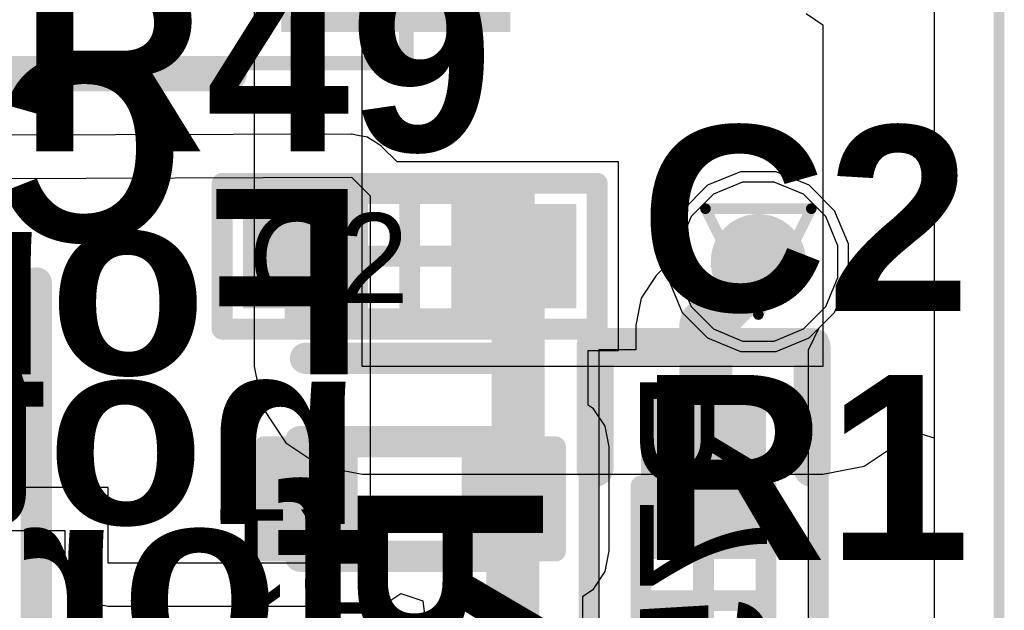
# Model space of a CAD drawing. Header units: inches. Extents: x -2.3 to 12.7, y -2.8 to 6.7.
# Tile 47 of 171: x 0.673 to 0.859, y 0.427 to 0.538. Entities that reach past the tile are written whole.
import ezdxf

# ---------------------------------------------------------------- set-up
doc = ezdxf.new("R2010")
doc.units = ezdxf.units.IN
doc.header["$MEASUREMENT"] = 0
for name, color, linetype in [('Bottom Layer', 5, 'Continuous'), ('Bottom Overlay', 54, 'Continuous'), ('Bottom Paste', 16, 'Continuous'), ('Bottom Solder', 6, 'Continuous'), ('Drill Drawing', 1, 'Continuous'), ('L2_GND1', 16, 'Continuous'), ('L3_PWR1', 130, 'Continuous'), ('M1 Board Outline', 6, 'Continuous'), ('M13 Component Bodies Top', 56, 'Continuous'), ('M14 Component Bodies Bottom', 56, 'Continuous'), ('M15 Courtyards Top', 56, 'Continuous'), ('M16 Courtyards Bottom', 56, 'Continuous'), ('M5 Assembly Top', 56, 'Continuous'), ('M6 Assembly Bottom', 56, 'Continuous'), ('Top Layer', 1, 'Continuous'), ('Top Overlay', 2, 'Continuous'), ('Top Paste', 8, 'Continuous'), ('Top Solder', 216, 'Continuous'), ('Via Holes', 16, 'Continuous')]:
    doc.layers.add(name, color=color, linetype=linetype)
doc.styles.add('Arial', font='txt', dxfattribs={"height": 0.2})
doc.styles.add('Arial_Bold', font='txt', dxfattribs={"height": 0.2})

# ---------------------------------------------------------------- blocks, each defined once
blk = doc.blocks.new('FP_RC0402JR_070RP_0402_MFG_15')
at = {"layer": 'Top Layer'}
h = blk.add_hatch(color=1, dxfattribs=at)
edge = h.paths.add_edge_path()
edge.add_arc((-0.02756, 0.00984), 0.00197, 90, 180)
edge.add_line((-0.02953, 0.00984), (-0.02953, -0.00984))
edge.add_arc((-0.02756, -0.00984), 0.00197, 180, 270)
edge.add_line((-0.02756, -0.01181), (-0.01181, -0.01181))
edge.add_arc((-0.01181, -0.00984), 0.00197, 270, 360)
edge.add_line((-0.00984, -0.00984), (-0.00984, 0.00984))
edge.add_arc((-0.01181, 0.00984), 0.00197, 0, 90)
edge.add_line((-0.01181, 0.01181), (-0.02756, 0.01181))
h = blk.add_hatch(color=1, dxfattribs=at)
edge = h.paths.add_edge_path()
edge.add_arc((0.01181, 0.00984), 0.00197, 90, 180)
edge.add_line((0.00984, 0.00984), (0.00984, -0.00984))
edge.add_arc((0.01181, -0.00984), 0.00197, 180, 270)
edge.add_line((0.01181, -0.01181), (0.02756, -0.01181))
edge.add_arc((0.02756, -0.00984), 0.00197, 270, 360)
edge.add_line((0.02953, -0.00984), (0.02953, 0.00984))
edge.add_arc((0.02756, 0.00984), 0.00197, 0, 90)
edge.add_line((0.02756, 0.01181), (0.01181, 0.01181))
at = {"layer": 'Top Paste'}
h = blk.add_hatch(color=8, dxfattribs=at)
edge = h.paths.add_edge_path()
edge.add_arc((-0.02756, 0.00984), 0.00197, 90, 180)
edge.add_line((-0.02953, 0.00984), (-0.02953, -0.00984))
edge.add_arc((-0.02756, -0.00984), 0.00197, 180, 270)
edge.add_line((-0.02756, -0.01181), (-0.01181, -0.01181))
edge.add_arc((-0.01181, -0.00984), 0.00197, 270, 360)
edge.add_line((-0.00984, -0.00984), (-0.00984, 0.00984))
edge.add_arc((-0.01181, 0.00984), 0.00197, 0, 90)
edge.add_line((-0.01181, 0.01181), (-0.02756, 0.01181))
h = blk.add_hatch(color=8, dxfattribs=at)
edge = h.paths.add_edge_path()
edge.add_arc((0.01181, 0.00984), 0.00197, 90, 180)
edge.add_line((0.00984, 0.00984), (0.00984, -0.00984))
edge.add_arc((0.01181, -0.00984), 0.00197, 180, 270)
edge.add_line((0.01181, -0.01181), (0.02756, -0.01181))
edge.add_arc((0.02756, -0.00984), 0.00197, 270, 360)
edge.add_line((0.02953, -0.00984), (0.02953, 0.00984))
edge.add_arc((0.02756, 0.00984), 0.00197, 0, 90)
edge.add_line((0.02756, 0.01181), (0.01181, 0.01181))
at = {"layer": 'Top Solder'}
h = blk.add_hatch(color=216, dxfattribs=at)
edge = h.paths.add_edge_path()
edge.add_arc((-0.02756, 0.00984), 0.00197, 90, 180)
edge.add_line((-0.02953, 0.00984), (-0.02953, -0.00984))
edge.add_arc((-0.02756, -0.00984), 0.00197, 180, 270)
edge.add_line((-0.02756, -0.01181), (-0.01181, -0.01181))
edge.add_arc((-0.01181, -0.00984), 0.00197, 270, 360)
edge.add_line((-0.00984, -0.00984), (-0.00984, 0.00984))
edge.add_arc((-0.01181, 0.00984), 0.00197, 0, 90)
edge.add_line((-0.01181, 0.01181), (-0.02756, 0.01181))
h = blk.add_hatch(color=216, dxfattribs=at)
edge = h.paths.add_edge_path()
edge.add_arc((0.01181, 0.00984), 0.00197, 90, 180)
edge.add_line((0.00984, 0.00984), (0.00984, -0.00984))
edge.add_arc((0.01181, -0.00984), 0.00197, 180, 270)
edge.add_line((0.01181, -0.01181), (0.02756, -0.01181))
edge.add_arc((0.02756, -0.00984), 0.00197, 270, 360)
edge.add_line((0.02953, -0.00984), (0.02953, 0.00984))
edge.add_arc((0.02756, 0.00984), 0.00197, 0, 90)
edge.add_line((0.02756, 0.01181), (0.01181, 0.01181))
at = {"layer": 'M5 Assembly Top'}
for points in [[(-0.02067, 0.01083, 0.00591, 0.00591, 0), (-0.02067, -0.01083, 0.00591, 0.00591, 0)], [(0.02067, 0.01083, 0.00591, 0.00591, 0), (-0.02067, 0.01083, 0.00591, 0.00591, 0)], [(0.02067, 0.01083, 0.00591, 0.00591, 0), (0.02067, -0.01083, 0.00591, 0.00591, 0)], [(0.02067, -0.01083, 0.00591, 0.00591, 0), (-0.02067, -0.01083, 0.00591, 0.00591, 0)]]:
    blk.add_lwpolyline(points, format="xyseb", dxfattribs=at)
for points in [[(-0.02215, 0.01083, 0.00295, 0.00295, 1), (-0.01919, 0.01083, 0.00295, 0.00295, 1)], [(-0.02215, 0.01083, 0.00295, 0.00295, 1), (-0.01919, 0.01083, 0.00295, 0.00295, 1)], [(0.01919, 0.01083, 0.00295, 0.00295, 1), (0.02215, 0.01083, 0.00295, 0.00295, 1)], [(0.01919, 0.01083, 0.00295, 0.00295, 1), (0.02215, 0.01083, 0.00295, 0.00295, 1)], [(-0.02215, -0.01083, 0.00295, 0.00295, 1), (-0.01919, -0.01083, 0.00295, 0.00295, 1)], [(-0.02215, -0.01083, 0.00295, 0.00295, 1), (-0.01919, -0.01083, 0.00295, 0.00295, 1)], [(0.01919, -0.01083, 0.00295, 0.00295, 1), (0.02215, -0.01083, 0.00295, 0.00295, 1)], [(0.01919, -0.01083, 0.00295, 0.00295, 1), (0.02215, -0.01083, 0.00295, 0.00295, 1)]]:
    blk.add_lwpolyline(points, format="xyseb", close=True, dxfattribs=at)
at = {"layer": 'Top Overlay'}
for points in [[(0.01969, 0.02657, 0.00591, 0.00591, 0), (-0.01969, 0.02657, 0.00591, 0.00591, 0)], [(0.01969, -0.02657, 0.00591, 0.00591, 0), (-0.01969, -0.02657, 0.00591, 0.00591, 0)]]:
    blk.add_lwpolyline(points, format="xyseb", dxfattribs=at)
for points in [[(-0.02116, 0.02657, 0.00295, 0.00295, 1), (-0.01821, 0.02657, 0.00295, 0.00295, 1)], [(0.01821, 0.02657, 0.00295, 0.00295, 1), (0.02116, 0.02657, 0.00295, 0.00295, 1)], [(-0.02116, -0.02657, 0.00295, 0.00295, 1), (-0.01821, -0.02657, 0.00295, 0.00295, 1)], [(0.01821, -0.02657, 0.00295, 0.00295, 1), (0.02116, -0.02657, 0.00295, 0.00295, 1)]]:
    blk.add_lwpolyline(points, format="xyseb", close=True, dxfattribs=at)
at = {"layer": 'M5 Assembly Top', "style": 'Arial'}
blk.add_text('R1', height=0.019685, dxfattribs=at).set_placement((0.00197, 0.00197))
blk = doc.blocks.new('0402_B_39')
at = {"layer": 'Bottom Layer'}
for points in [[(-0.00787, 0.01181), (-0.00787, -0.01181), (-0.03937, -0.01181), (-0.03937, 0.01181)], [(0.03937, 0.01181), (0.03937, -0.01181), (0.00787, -0.01181), (0.00787, 0.01181)]]:
    blk.add_hatch(color=5, dxfattribs=at).paths.add_polyline_path(points)
at = {"layer": 'Bottom Paste'}
for points in [[(-0.00787, 0.01181), (-0.00787, -0.01181), (-0.03937, -0.01181), (-0.03937, 0.01181)], [(0.03937, 0.01181), (0.03937, -0.01181), (0.00787, -0.01181), (0.00787, 0.01181)]]:
    blk.add_hatch(color=16, dxfattribs=at).paths.add_polyline_path(points)
at = {"layer": 'Bottom Solder'}
for points in [[(-0.00787, 0.01181), (-0.00787, -0.01181), (-0.03937, -0.01181), (-0.03937, 0.01181)], [(0.03937, 0.01181), (0.03937, -0.01181), (0.00787, -0.01181), (0.00787, 0.01181)]]:
    blk.add_hatch(color=6, dxfattribs=at).paths.add_polyline_path(points)
at = {"layer": 'Bottom Overlay'}
for points in [[(-0.048, -0.0205, 0.007, 0.007, 0), (-0.048, 0.0205, 0.007, 0.007, 0)], [(-0.025, 0.0205, 0.007, 0.007, 0), (-0.048, 0.0205, 0.007, 0.007, 0)], [(0.048, 0.0205, 0.007, 0.007, 0), (0.025, 0.0205, 0.007, 0.007, 0)], [(0.048, -0.0205, 0.007, 0.007, 0), (0.048, 0.0205, 0.007, 0.007, 0)], [(-0.025, -0.0205, 0.007, 0.007, 0), (-0.048, -0.0205, 0.007, 0.007, 0)], [(0.048, -0.0205, 0.007, 0.007, 0), (0.025, -0.0205, 0.007, 0.007, 0)]]:
    blk.add_lwpolyline(points, format="xyseb", dxfattribs=at)
for points in [[(-0.04975, 0.0205, 0.0035, 0.0035, 1), (-0.04625, 0.0205, 0.0035, 0.0035, 1)], [(-0.04975, 0.0205, 0.0035, 0.0035, 1), (-0.04625, 0.0205, 0.0035, 0.0035, 1)], [(-0.02675, 0.0205, 0.0035, 0.0035, 1), (-0.02325, 0.0205, 0.0035, 0.0035, 1)], [(0.02325, 0.0205, 0.0035, 0.0035, 1), (0.02675, 0.0205, 0.0035, 0.0035, 1)], [(0.04625, 0.0205, 0.0035, 0.0035, 1), (0.04975, 0.0205, 0.0035, 0.0035, 1)], [(0.04625, 0.0205, 0.0035, 0.0035, 1), (0.04975, 0.0205, 0.0035, 0.0035, 1)], [(-0.04975, -0.0205, 0.0035, 0.0035, 1), (-0.04625, -0.0205, 0.0035, 0.0035, 1)], [(-0.04975, -0.0205, 0.0035, 0.0035, 1), (-0.04625, -0.0205, 0.0035, 0.0035, 1)], [(-0.02675, -0.0205, 0.0035, 0.0035, 1), (-0.02325, -0.0205, 0.0035, 0.0035, 1)], [(0.02325, -0.0205, 0.0035, 0.0035, 1), (0.02675, -0.0205, 0.0035, 0.0035, 1)], [(0.04625, -0.0205, 0.0035, 0.0035, 1), (0.04975, -0.0205, 0.0035, 0.0035, 1)], [(0.04625, -0.0205, 0.0035, 0.0035, 1), (0.04975, -0.0205, 0.0035, 0.0035, 1)]]:
    blk.add_lwpolyline(points, format="xyseb", close=True, dxfattribs=at)
at = {"layer": 'M14 Component Bodies Bottom'}
for points in [[(0.02165, 0.01181, 0.00394, 0.00394, 0), (-0.02165, 0.01181, 0.00394, 0.00394, 0)], [(-0.02165, -0.01181, 0.00394, 0.00394, 0), (-0.02165, 0.01181, 0.00394, 0.00394, 0)], [(-0.01378, -0.01181, 0.00394, 0.00394, 0), (-0.01378, 0.01181, 0.00394, 0.00394, 0)], [(0.01378, -0.01181, 0.00394, 0.00394, 0), (0.01378, 0.01181, 0.00394, 0.00394, 0)], [(0.02165, -0.01181, 0.00394, 0.00394, 0), (0.02165, 0.01181, 0.00394, 0.00394, 0)], [(0.02165, -0.01181, 0.00394, 0.00394, 0), (-0.02165, -0.01181, 0.00394, 0.00394, 0)]]:
    blk.add_lwpolyline(points, format="xyseb", dxfattribs=at)
for points in [[(-0.02264, 0.01181, 0.00197, 0.00197, 1), (-0.02067, 0.01181, 0.00197, 0.00197, 1)], [(-0.02264, 0.01181, 0.00197, 0.00197, 1), (-0.02067, 0.01181, 0.00197, 0.00197, 1)], [(-0.01476, 0.01181, 0.00197, 0.00197, 1), (-0.0128, 0.01181, 0.00197, 0.00197, 1)], [(0.0128, 0.01181, 0.00197, 0.00197, 1), (0.01476, 0.01181, 0.00197, 0.00197, 1)], [(0.02067, 0.01181, 0.00197, 0.00197, 1), (0.02264, 0.01181, 0.00197, 0.00197, 1)], [(0.02067, 0.01181, 0.00197, 0.00197, 1), (0.02264, 0.01181, 0.00197, 0.00197, 1)], [(-0.02264, -0.01181, 0.00197, 0.00197, 1), (-0.02067, -0.01181, 0.00197, 0.00197, 1)], [(-0.02264, -0.01181, 0.00197, 0.00197, 1), (-0.02067, -0.01181, 0.00197, 0.00197, 1)], [(-0.01476, -0.01181, 0.00197, 0.00197, 1), (-0.0128, -0.01181, 0.00197, 0.00197, 1)], [(0.0128, -0.01181, 0.00197, 0.00197, 1), (0.01476, -0.01181, 0.00197, 0.00197, 1)], [(0.02067, -0.01181, 0.00197, 0.00197, 1), (0.02264, -0.01181, 0.00197, 0.00197, 1)], [(0.02067, -0.01181, 0.00197, 0.00197, 1), (0.02264, -0.01181, 0.00197, 0.00197, 1)]]:
    blk.add_lwpolyline(points, format="xyseb", close=True, dxfattribs=at)
at = {"layer": 'M16 Courtyards Bottom'}
for points in [[(0.04921, 0.02165, 0.00394, 0.00394, 0), (-0.04921, 0.02165, 0.00394, 0.00394, 0)], [(-0.04921, -0.02165, 0.00394, 0.00394, 0), (-0.04921, 0.02165, 0.00394, 0.00394, 0)], [(0.04921, -0.02165, 0.00394, 0.00394, 0), (0.04921, 0.02165, 0.00394, 0.00394, 0)], [(0, -0.01181, 0.00394, 0.00394, 0), (0, 0.01181, 0.00394, 0.00394, 0)], [(0.01181, 0, 0.00394, 0.00394, 0), (-0.01181, 0, 0.00394, 0.00394, 0)], [(0.04921, -0.02165, 0.00394, 0.00394, 0), (-0.04921, -0.02165, 0.00394, 0.00394, 0)]]:
    blk.add_lwpolyline(points, format="xyseb", dxfattribs=at)
for points in [[(-0.0502, 0.02165, 0.00197, 0.00197, 1), (-0.04823, 0.02165, 0.00197, 0.00197, 1)], [(-0.0502, 0.02165, 0.00197, 0.00197, 1), (-0.04823, 0.02165, 0.00197, 0.00197, 1)], [(0.04823, 0.02165, 0.00197, 0.00197, 1), (0.0502, 0.02165, 0.00197, 0.00197, 1)], [(0.04823, 0.02165, 0.00197, 0.00197, 1), (0.0502, 0.02165, 0.00197, 0.00197, 1)], [(-0.00098, 0.01181, 0.00197, 0.00197, 1), (0.00098, 0.01181, 0.00197, 0.00197, 1)], [(-0.0128, 0, 0.00197, 0.00197, 1), (-0.01083, 0, 0.00197, 0.00197, 1)], [(0.01083, 0, 0.00197, 0.00197, 1), (0.0128, 0, 0.00197, 0.00197, 1)], [(-0.00098, -0.01181, 0.00197, 0.00197, 1), (0.00098, -0.01181, 0.00197, 0.00197, 1)], [(-0.0502, -0.02165, 0.00197, 0.00197, 1), (-0.04823, -0.02165, 0.00197, 0.00197, 1)], [(-0.0502, -0.02165, 0.00197, 0.00197, 1), (-0.04823, -0.02165, 0.00197, 0.00197, 1)], [(0.04823, -0.02165, 0.00197, 0.00197, 1), (0.0502, -0.02165, 0.00197, 0.00197, 1)], [(0.04823, -0.02165, 0.00197, 0.00197, 1), (0.0502, -0.02165, 0.00197, 0.00197, 1)]]:
    blk.add_lwpolyline(points, format="xyseb", close=True, dxfattribs=at)
at = {"layer": 'M6 Assembly Bottom'}
for points in [[(-0.04921, -0.02165, 0.00394, 0.00394, 0), (-0.04921, 0.02165, 0.00394, 0.00394, 0)], [(0.04921, 0.02165, 0.00394, 0.00394, 0), (-0.04921, 0.02165, 0.00394, 0.00394, 0)], [(0.04921, -0.02165, 0.00394, 0.00394, 0), (0.04921, 0.02165, 0.00394, 0.00394, 0)], [(0.04921, -0.02165, 0.00394, 0.00394, 0), (-0.04921, -0.02165, 0.00394, 0.00394, 0)]]:
    blk.add_lwpolyline(points, format="xyseb", dxfattribs=at)
for points in [[(-0.0502, 0.02165, 0.00197, 0.00197, 1), (-0.04823, 0.02165, 0.00197, 0.00197, 1)], [(-0.0502, 0.02165, 0.00197, 0.00197, 1), (-0.04823, 0.02165, 0.00197, 0.00197, 1)], [(0.04823, 0.02165, 0.00197, 0.00197, 1), (0.0502, 0.02165, 0.00197, 0.00197, 1)], [(0.04823, 0.02165, 0.00197, 0.00197, 1), (0.0502, 0.02165, 0.00197, 0.00197, 1)], [(-0.0502, -0.02165, 0.00197, 0.00197, 1), (-0.04823, -0.02165, 0.00197, 0.00197, 1)], [(-0.0502, -0.02165, 0.00197, 0.00197, 1), (-0.04823, -0.02165, 0.00197, 0.00197, 1)], [(0.04823, -0.02165, 0.00197, 0.00197, 1), (0.0502, -0.02165, 0.00197, 0.00197, 1)], [(0.04823, -0.02165, 0.00197, 0.00197, 1), (0.0502, -0.02165, 0.00197, 0.00197, 1)]]:
    blk.add_lwpolyline(points, format="xyseb", close=True, dxfattribs=at)
at = {"layer": 'M6 Assembly Bottom', "style": 'Arial', "text_generation_flag": 2}
blk.add_text('R75', height=0.024, rotation=-180, dxfattribs=at).set_placement((-0.04399, 0.012))
blk = doc.blocks.new('0402L_75')
at = {"layer": 'Top Layer'}
for points in [[(-0.0315, -0.00984), (-0.0315, 0.00984), (-0.00787, 0.00984), (-0.00787, -0.00984)], [(0.00787, -0.00984), (0.00787, 0.00984), (0.0315, 0.00984), (0.0315, -0.00984)]]:
    blk.add_hatch(color=1, dxfattribs=at).paths.add_polyline_path(points)
at = {"layer": 'Top Paste'}
for points in [[(-0.0315, -0.00984), (-0.0315, 0.00984), (-0.00787, 0.00984), (-0.00787, -0.00984)], [(0.00787, -0.00984), (0.00787, 0.00984), (0.0315, 0.00984), (0.0315, -0.00984)]]:
    blk.add_hatch(color=8, dxfattribs=at).paths.add_polyline_path(points)
at = {"layer": 'Top Solder'}
for points in [[(-0.0315, -0.00984), (-0.0315, 0.00984), (-0.00787, 0.00984), (-0.00787, -0.00984)], [(0.00787, -0.00984), (0.00787, 0.00984), (0.0315, 0.00984), (0.0315, -0.00984)]]:
    blk.add_hatch(color=216, dxfattribs=at).paths.add_polyline_path(points)
at = {"layer": 'M13 Component Bodies Top'}
for points in [[(-0.02165, -0.01181, 0.00394, 0.00394, 0), (-0.02165, 0.01181, 0.00394, 0.00394, 0)], [(-0.02165, 0.01181, 0.00394, 0.00394, 0), (0.02165, 0.01181, 0.00394, 0.00394, 0)], [(-0.01378, -0.01181, 0.00394, 0.00394, 0), (-0.01378, 0.01181, 0.00394, 0.00394, 0)], [(0.01378, -0.01181, 0.00394, 0.00394, 0), (0.01378, 0.01181, 0.00394, 0.00394, 0)], [(0.02165, -0.01181, 0.00394, 0.00394, 0), (0.02165, 0.01181, 0.00394, 0.00394, 0)], [(-0.02165, -0.01181, 0.00394, 0.00394, 0), (0.02165, -0.01181, 0.00394, 0.00394, 0)]]:
    blk.add_lwpolyline(points, format="xyseb", dxfattribs=at)
for points in [[(-0.02264, 0.01181, 0.00197, 0.00197, 1), (-0.02067, 0.01181, 0.00197, 0.00197, 1)], [(-0.02264, 0.01181, 0.00197, 0.00197, 1), (-0.02067, 0.01181, 0.00197, 0.00197, 1)], [(-0.01476, 0.01181, 0.00197, 0.00197, 1), (-0.0128, 0.01181, 0.00197, 0.00197, 1)], [(0.0128, 0.01181, 0.00197, 0.00197, 1), (0.01476, 0.01181, 0.00197, 0.00197, 1)], [(0.02067, 0.01181, 0.00197, 0.00197, 1), (0.02264, 0.01181, 0.00197, 0.00197, 1)], [(0.02067, 0.01181, 0.00197, 0.00197, 1), (0.02264, 0.01181, 0.00197, 0.00197, 1)], [(-0.02264, -0.01181, 0.00197, 0.00197, 1), (-0.02067, -0.01181, 0.00197, 0.00197, 1)], [(-0.02264, -0.01181, 0.00197, 0.00197, 1), (-0.02067, -0.01181, 0.00197, 0.00197, 1)], [(-0.01476, -0.01181, 0.00197, 0.00197, 1), (-0.0128, -0.01181, 0.00197, 0.00197, 1)], [(0.0128, -0.01181, 0.00197, 0.00197, 1), (0.01476, -0.01181, 0.00197, 0.00197, 1)], [(0.02067, -0.01181, 0.00197, 0.00197, 1), (0.02264, -0.01181, 0.00197, 0.00197, 1)], [(0.02067, -0.01181, 0.00197, 0.00197, 1), (0.02264, -0.01181, 0.00197, 0.00197, 1)]]:
    blk.add_lwpolyline(points, format="xyseb", close=True, dxfattribs=at)
at = {"layer": 'M15 Courtyards Top'}
for points in [[(-0.03543, -0.01378, 0.00394, 0.00394, 0), (-0.03543, 0.01378, 0.00394, 0.00394, 0)], [(-0.03543, 0.01378, 0.00394, 0.00394, 0), (0.03543, 0.01378, 0.00394, 0.00394, 0)], [(0.03543, -0.01378, 0.00394, 0.00394, 0), (0.03543, 0.01378, 0.00394, 0.00394, 0)], [(0, -0.01181, 0.00394, 0.00394, 0), (0, 0.01181, 0.00394, 0.00394, 0)], [(-0.01181, 0, 0.00394, 0.00394, 0), (0.01181, 0, 0.00394, 0.00394, 0)], [(-0.03543, -0.01378, 0.00394, 0.00394, 0), (0.03543, -0.01378, 0.00394, 0.00394, 0)]]:
    blk.add_lwpolyline(points, format="xyseb", dxfattribs=at)
for points in [[(-0.03642, 0.01378, 0.00197, 0.00197, 1), (-0.03445, 0.01378, 0.00197, 0.00197, 1)], [(-0.03642, 0.01378, 0.00197, 0.00197, 1), (-0.03445, 0.01378, 0.00197, 0.00197, 1)], [(0.03445, 0.01378, 0.00197, 0.00197, 1), (0.03642, 0.01378, 0.00197, 0.00197, 1)], [(0.03445, 0.01378, 0.00197, 0.00197, 1), (0.03642, 0.01378, 0.00197, 0.00197, 1)], [(-0.00098, 0.01181, 0.00197, 0.00197, 1), (0.00098, 0.01181, 0.00197, 0.00197, 1)], [(-0.0128, 0, 0.00197, 0.00197, 1), (-0.01083, 0, 0.00197, 0.00197, 1)], [(0.01083, 0, 0.00197, 0.00197, 1), (0.0128, 0, 0.00197, 0.00197, 1)], [(-0.00098, -0.01181, 0.00197, 0.00197, 1), (0.00098, -0.01181, 0.00197, 0.00197, 1)], [(-0.03642, -0.01378, 0.00197, 0.00197, 1), (-0.03445, -0.01378, 0.00197, 0.00197, 1)], [(-0.03642, -0.01378, 0.00197, 0.00197, 1), (-0.03445, -0.01378, 0.00197, 0.00197, 1)], [(0.03445, -0.01378, 0.00197, 0.00197, 1), (0.03642, -0.01378, 0.00197, 0.00197, 1)], [(0.03445, -0.01378, 0.00197, 0.00197, 1), (0.03642, -0.01378, 0.00197, 0.00197, 1)]]:
    blk.add_lwpolyline(points, format="xyseb", close=True, dxfattribs=at)
at = {"layer": 'M5 Assembly Top'}
for points in [[(-0.03543, 0.01378, 0.00394, 0.00394, 0), (0.03543, 0.01378, 0.00394, 0.00394, 0)], [(-0.03543, -0.01378, 0.00394, 0.00394, 0), (-0.03543, 0.01378, 0.00394, 0.00394, 0)], [(0.03543, -0.01378, 0.00394, 0.00394, 0), (0.03543, 0.01378, 0.00394, 0.00394, 0)], [(-0.03543, -0.01378, 0.00394, 0.00394, 0), (0.03543, -0.01378, 0.00394, 0.00394, 0)]]:
    blk.add_lwpolyline(points, format="xyseb", dxfattribs=at)
for points in [[(-0.03642, 0.01378, 0.00197, 0.00197, 1), (-0.03445, 0.01378, 0.00197, 0.00197, 1)], [(-0.03642, 0.01378, 0.00197, 0.00197, 1), (-0.03445, 0.01378, 0.00197, 0.00197, 1)], [(0.03445, 0.01378, 0.00197, 0.00197, 1), (0.03642, 0.01378, 0.00197, 0.00197, 1)], [(0.03445, 0.01378, 0.00197, 0.00197, 1), (0.03642, 0.01378, 0.00197, 0.00197, 1)], [(-0.03642, -0.01378, 0.00197, 0.00197, 1), (-0.03445, -0.01378, 0.00197, 0.00197, 1)], [(-0.03642, -0.01378, 0.00197, 0.00197, 1), (-0.03445, -0.01378, 0.00197, 0.00197, 1)], [(0.03445, -0.01378, 0.00197, 0.00197, 1), (0.03642, -0.01378, 0.00197, 0.00197, 1)], [(0.03445, -0.01378, 0.00197, 0.00197, 1), (0.03642, -0.01378, 0.00197, 0.00197, 1)]]:
    blk.add_lwpolyline(points, format="xyseb", close=True, dxfattribs=at)
at = {"layer": 'M5 Assembly Top', "style": 'Arial'}
blk.add_text('C2', height=0.017, dxfattribs=at).set_placement((-0.03051, -0.00886))
blk = doc.blocks.new('FP_DFE201210U_R47M_P2_0805__2012__MFG_94')
at = {"layer": 'Top Layer'}
h = blk.add_hatch(color=1, dxfattribs=at)
edge = h.paths.add_edge_path()
edge.add_arc((-0.0452, 0.02551), 0.00205, 90, 180)
edge.add_line((-0.04724, 0.02551), (-0.04724, -0.02551))
edge.add_arc((-0.0452, -0.02551), 0.00205, 180, 270)
edge.add_line((-0.0452, -0.02756), (-0.0178, -0.02756))
edge.add_arc((-0.0178, -0.02551), 0.00205, 270, 360)
edge.add_line((-0.01575, -0.02551), (-0.01575, 0.02551))
edge.add_arc((-0.0178, 0.02551), 0.00205, 0, 90)
edge.add_line((-0.0178, 0.02756), (-0.0452, 0.02756))
h = blk.add_hatch(color=1, dxfattribs=at)
edge = h.paths.add_edge_path()
edge.add_arc((0.0178, 0.02551), 0.00205, 90, 180)
edge.add_line((0.01575, 0.02551), (0.01575, -0.02551))
edge.add_arc((0.0178, -0.02551), 0.00205, 180, 270)
edge.add_line((0.0178, -0.02756), (0.0452, -0.02756))
edge.add_arc((0.0452, -0.02551), 0.00205, 270, 360)
edge.add_line((0.04724, -0.02551), (0.04724, 0.02551))
edge.add_arc((0.0452, 0.02551), 0.00205, 0, 90)
edge.add_line((0.0452, 0.02756), (0.0178, 0.02756))
at = {"layer": 'Top Paste'}
h = blk.add_hatch(color=8, dxfattribs=at)
edge = h.paths.add_edge_path()
edge.add_arc((-0.0452, 0.02551), 0.00205, 90, 180)
edge.add_line((-0.04724, 0.02551), (-0.04724, -0.02551))
edge.add_arc((-0.0452, -0.02551), 0.00205, 180, 270)
edge.add_line((-0.0452, -0.02756), (-0.0178, -0.02756))
edge.add_arc((-0.0178, -0.02551), 0.00205, 270, 360)
edge.add_line((-0.01575, -0.02551), (-0.01575, 0.02551))
edge.add_arc((-0.0178, 0.02551), 0.00205, 0, 90)
edge.add_line((-0.0178, 0.02756), (-0.0452, 0.02756))
h = blk.add_hatch(color=8, dxfattribs=at)
edge = h.paths.add_edge_path()
edge.add_arc((0.0178, 0.02551), 0.00205, 90, 180)
edge.add_line((0.01575, 0.02551), (0.01575, -0.02551))
edge.add_arc((0.0178, -0.02551), 0.00205, 180, 270)
edge.add_line((0.0178, -0.02756), (0.0452, -0.02756))
edge.add_arc((0.0452, -0.02551), 0.00205, 270, 360)
edge.add_line((0.04724, -0.02551), (0.04724, 0.02551))
edge.add_arc((0.0452, 0.02551), 0.00205, 0, 90)
edge.add_line((0.0452, 0.02756), (0.0178, 0.02756))
at = {"layer": 'Top Solder'}
h = blk.add_hatch(color=216, dxfattribs=at)
edge = h.paths.add_edge_path()
edge.add_arc((-0.0452, 0.02551), 0.00205, 90, 180)
edge.add_line((-0.04724, 0.02551), (-0.04724, -0.02551))
edge.add_arc((-0.0452, -0.02551), 0.00205, 180, 270)
edge.add_line((-0.0452, -0.02756), (-0.0178, -0.02756))
edge.add_arc((-0.0178, -0.02551), 0.00205, 270, 360)
edge.add_line((-0.01575, -0.02551), (-0.01575, 0.02551))
edge.add_arc((-0.0178, 0.02551), 0.00205, 0, 90)
edge.add_line((-0.0178, 0.02756), (-0.0452, 0.02756))
h = blk.add_hatch(color=216, dxfattribs=at)
edge = h.paths.add_edge_path()
edge.add_arc((0.0178, 0.02551), 0.00205, 90, 180)
edge.add_line((0.01575, 0.02551), (0.01575, -0.02551))
edge.add_arc((0.0178, -0.02551), 0.00205, 180, 270)
edge.add_line((0.0178, -0.02756), (0.0452, -0.02756))
edge.add_arc((0.0452, -0.02551), 0.00205, 270, 360)
edge.add_line((0.04724, -0.02551), (0.04724, 0.02551))
edge.add_arc((0.0452, 0.02551), 0.00205, 0, 90)
edge.add_line((0.0452, 0.02756), (0.0178, 0.02756))
at = {"layer": 'M5 Assembly Top'}
for points in [[(-0.04331, 0.02756, 0.00591, 0.00591, 0), (-0.04331, -0.02756, 0.00591, 0.00591, 0)], [(-0.04331, 0.02756, 0.00591, 0.00591, 0), (0.04331, 0.02756, 0.00591, 0.00591, 0)], [(0.04331, 0.02756, 0.00591, 0.00591, 0), (0.04331, -0.02756, 0.00591, 0.00591, 0)], [(-0.04331, -0.02756, 0.00591, 0.00591, 0), (0.04331, -0.02756, 0.00591, 0.00591, 0)]]:
    blk.add_lwpolyline(points, format="xyseb", dxfattribs=at)
for points in [[(-0.04478, 0.02756, 0.00295, 0.00295, 1), (-0.04183, 0.02756, 0.00295, 0.00295, 1)], [(-0.04478, 0.02756, 0.00295, 0.00295, 1), (-0.04183, 0.02756, 0.00295, 0.00295, 1)], [(0.04183, 0.02756, 0.00295, 0.00295, 1), (0.04478, 0.02756, 0.00295, 0.00295, 1)], [(0.04183, 0.02756, 0.00295, 0.00295, 1), (0.04478, 0.02756, 0.00295, 0.00295, 1)], [(-0.04478, -0.02756, 0.00295, 0.00295, 1), (-0.04183, -0.02756, 0.00295, 0.00295, 1)], [(-0.04478, -0.02756, 0.00295, 0.00295, 1), (-0.04183, -0.02756, 0.00295, 0.00295, 1)], [(0.04183, -0.02756, 0.00295, 0.00295, 1), (0.04478, -0.02756, 0.00295, 0.00295, 1)], [(0.04183, -0.02756, 0.00295, 0.00295, 1), (0.04478, -0.02756, 0.00295, 0.00295, 1)]]:
    blk.add_lwpolyline(points, format="xyseb", close=True, dxfattribs=at)
at = {"layer": 'Top Overlay'}
for points in [[(-0.04724, 0.04232, 0.00591, 0.00591, 0), (0.04724, 0.04232, 0.00591, 0.00591, 0)], [(-0.04724, -0.04232, 0.00591, 0.00591, 0), (0.04724, -0.04232, 0.00591, 0.00591, 0)]]:
    blk.add_lwpolyline(points, format="xyseb", dxfattribs=at)
for points in [[(-0.04872, 0.04232, 0.00295, 0.00295, 1), (-0.04577, 0.04232, 0.00295, 0.00295, 1)], [(0.04577, 0.04232, 0.00295, 0.00295, 1), (0.04872, 0.04232, 0.00295, 0.00295, 1)], [(-0.04872, -0.04232, 0.00295, 0.00295, 1), (-0.04577, -0.04232, 0.00295, 0.00295, 1)], [(0.04577, -0.04232, 0.00295, 0.00295, 1), (0.04872, -0.04232, 0.00295, 0.00295, 1)]]:
    blk.add_lwpolyline(points, format="xyseb", close=True, dxfattribs=at)
at = {"layer": 'M5 Assembly Top', "style": 'Arial'}
blk.add_text('L15', height=0.025, rotation=180, dxfattribs=at).set_placement((0.03208, 0.01209))
blk = doc.blocks.new('1206_180_B_105')
at = {"layer": 'Bottom Layer'}
for points in [[(-0.04528, 0.0315), (-0.04528, -0.0315), (-0.08858, -0.0315), (-0.08858, 0.0315)], [(0.08858, 0.0315), (0.08858, -0.0315), (0.04528, -0.0315), (0.04528, 0.0315)]]:
    blk.add_hatch(color=5, dxfattribs=at).paths.add_polyline_path(points)
at = {"layer": 'Bottom Paste'}
for points in [[(-0.04528, 0.0315), (-0.04528, -0.0315), (-0.08858, -0.0315), (-0.08858, 0.0315)], [(0.08858, 0.0315), (0.08858, -0.0315), (0.04528, -0.0315), (0.04528, 0.0315)]]:
    blk.add_hatch(color=16, dxfattribs=at).paths.add_polyline_path(points)
at = {"layer": 'Bottom Solder'}
for points in [[(-0.04528, 0.0315), (-0.04528, -0.0315), (-0.08858, -0.0315), (-0.08858, 0.0315)], [(0.08858, 0.0315), (0.08858, -0.0315), (0.04528, -0.0315), (0.04528, 0.0315)]]:
    blk.add_hatch(color=6, dxfattribs=at).paths.add_polyline_path(points)
at = {"layer": 'Bottom Overlay'}
for points in [[(0.03543, 0.03937, 0.00669, 0.00669, 0), (-0.03543, 0.03937, 0.00669, 0.00669, 0)], [(0.03543, -0.03937, 0.00669, 0.00669, 0), (-0.03543, -0.03937, 0.00669, 0.00669, 0)]]:
    blk.add_lwpolyline(points, format="xyseb", dxfattribs=at)
for points in [[(-0.03711, 0.03937, 0.00335, 0.00335, 1), (-0.03376, 0.03937, 0.00335, 0.00335, 1)], [(0.03376, 0.03937, 0.00335, 0.00335, 1), (0.03711, 0.03937, 0.00335, 0.00335, 1)], [(-0.03711, -0.03937, 0.00335, 0.00335, 1), (-0.03376, -0.03937, 0.00335, 0.00335, 1)], [(0.03376, -0.03937, 0.00335, 0.00335, 1), (0.03711, -0.03937, 0.00335, 0.00335, 1)]]:
    blk.add_lwpolyline(points, format="xyseb", close=True, dxfattribs=at)
at = {"layer": 'M6 Assembly Bottom'}
for points in [[(0.0689, 0.0374, 0.00276, 0.00276, 0), (-0.0689, 0.0374, 0.00276, 0.00276, 0)], [(-0.0689, 0.0374, 0.00276, 0.00276, 0), (-0.0689, -0.0374, 0.00276, 0.00276, 0)], [(0.0689, -0.0374, 0.00276, 0.00276, 0), (0.0689, 0.0374, 0.00276, 0.00276, 0)], [(0.0689, -0.0374, 0.00276, 0.00276, 0), (-0.0689, -0.0374, 0.00276, 0.00276, 0)]]:
    blk.add_lwpolyline(points, format="xyseb", dxfattribs=at)
for points in [[(-0.06959, 0.0374, 0.00138, 0.00138, 1), (-0.06821, 0.0374, 0.00138, 0.00138, 1)], [(-0.06959, 0.0374, 0.00138, 0.00138, 1), (-0.06821, 0.0374, 0.00138, 0.00138, 1)], [(0.06821, 0.0374, 0.00138, 0.00138, 1), (0.06959, 0.0374, 0.00138, 0.00138, 1)], [(0.06821, 0.0374, 0.00138, 0.00138, 1), (0.06959, 0.0374, 0.00138, 0.00138, 1)], [(-0.06959, -0.0374, 0.00138, 0.00138, 1), (-0.06821, -0.0374, 0.00138, 0.00138, 1)], [(-0.06959, -0.0374, 0.00138, 0.00138, 1), (-0.06821, -0.0374, 0.00138, 0.00138, 1)], [(0.06821, -0.0374, 0.00138, 0.00138, 1), (0.06959, -0.0374, 0.00138, 0.00138, 1)], [(0.06821, -0.0374, 0.00138, 0.00138, 1), (0.06959, -0.0374, 0.00138, 0.00138, 1)]]:
    blk.add_lwpolyline(points, format="xyseb", close=True, dxfattribs=at)
at = {"layer": 'M6 Assembly Bottom', "style": 'Arial', "text_generation_flag": 2}
blk.add_text('C68', height=0.025, rotation=180, dxfattribs=at).set_placement((-0.04498, 0.01546))

msp = doc.modelspace()

# ---------------------------------------------------------------- hatches: boundary and pattern name
at = {"layer": 'Bottom Layer'}
h = msp.add_hatch(color=5, dxfattribs=at)
edge = h.paths.add_edge_path()
edge.add_arc((0.81275, 0.49267), 0.009, 0, 360)
at = {"layer": 'L2_GND1'}
h = msp.add_hatch(color=16, dxfattribs=at)
edge = h.paths.add_edge_path()
edge.add_arc((0.81275, 0.49267), 0.009, 0, 360)
at = {"layer": 'L3_PWR1'}
h = msp.add_hatch(color=130, dxfattribs=at)
edge = h.paths.add_edge_path()
edge.add_arc((0.81275, 0.49267), 0.009, 0, 360)
at = {"layer": 'Top Layer'}
h = msp.add_hatch(color=1, dxfattribs=at)
edge = h.paths.add_edge_path()
edge.add_arc((0.81275, 0.49267), 0.009, 0, 360)
at = {"layer": 'Via Holes'}
h = msp.add_hatch(color=7, dxfattribs=at)
edge = h.paths.add_edge_path()
edge.add_arc((0.81275, 0.49267), 0.004, 0, 360)

# ---------------------------------------------------------------- linework, layer by layer
at = {"layer": 'Bottom Layer'}
for p, q in [((0.84599, 0.75569), (0.84599, 0.0801)), ((0.80937, 0.50967), (0.80312, 0.50709)), ((0.81613, 0.50967), (0.80937, 0.50967)), ((0.82238, 0.50709), (0.81613, 0.50967)), ((0.80312, 0.50709), (0.79834, 0.5023)), ((0.82716, 0.5023), (0.82238, 0.50709)), ((0.79834, 0.5023), (0.79575, 0.49606)), ((0.82975, 0.49606), (0.82716, 0.5023)), ((0.79575, 0.49606), (0.79575, 0.49236)), ((0.82975, 0.48929), (0.82975, 0.49606)), ((0.79575, 0.49236), (0.79345, 0.49006)), ((0.79345, 0.49006), (0.79058, 0.48576)), ((0.82716, 0.48304), (0.82975, 0.48929)), ((0.79058, 0.48576), (0.78957, 0.48069)), ((0.82425, 0.48013), (0.82716, 0.48304)), ((0.78957, 0.48069), (0.78957, 0.47598)), ((0.8222, 0.47598), (0.82425, 0.48013)), ((0.78957, 0.47598), (0.78258, 0.47598)), ((0.78258, 0.47598), (0.78258, 0.42082)), ((0.8222, 0.42848), (0.8222, 0.47598)), ((0.8222, 0.38124), (0.8222, 0.42848))]:
    msp.add_line(p, q, dxfattribs=at)
for points in [[(0.81275, 0.49062, 0.01, 0.01, 0), (0.81275, 0.49267, 0.01, 0.01, 0)], [(0.80283, 0.48069, 0.01, 0.01, 0), (0.81275, 0.49062, 0.01, 0.01, 0)], [(0.80283, 0.45249, 0.01, 0.01, 0), (0.80283, 0.48069, 0.01, 0.01, 0)]]:
    msp.add_lwpolyline(points, format="xyseb", dxfattribs=at)
for points in [[(0.81025, 0.49267, 0.005, 0.005, 1), (0.81525, 0.49267, 0.005, 0.005, 1)], [(0.81025, 0.49062, 0.005, 0.005, 1), (0.81525, 0.49062, 0.005, 0.005, 1)], [(0.81025, 0.49062, 0.005, 0.005, 1), (0.81525, 0.49062, 0.005, 0.005, 1)], [(0.80033, 0.48069, 0.005, 0.005, 1), (0.80533, 0.48069, 0.005, 0.005, 1)], [(0.80033, 0.48069, 0.005, 0.005, 1), (0.80533, 0.48069, 0.005, 0.005, 1)], [(0.80033, 0.45249, 0.005, 0.005, 1), (0.80533, 0.45249, 0.005, 0.005, 1)]]:
    msp.add_lwpolyline(points, format="xyseb", close=True, dxfattribs=at)
at = {"layer": 'Drill Drawing'}
for points in [[(0.80275, 0.50267, 0.002, 0.002, 0), (0.82275, 0.50267, 0.002, 0.002, 0)], [(0.80275, 0.50267, 0.002, 0.002, 0), (0.81275, 0.48267, 0.002, 0.002, 0)], [(0.81275, 0.48267, 0.002, 0.002, 0), (0.82275, 0.50267, 0.002, 0.002, 0)]]:
    msp.add_lwpolyline(points, format="xyseb", dxfattribs=at)
for points in [[(0.80225, 0.50267, 0.001, 0.001, 1), (0.80325, 0.50267, 0.001, 0.001, 1)], [(0.80225, 0.50267, 0.001, 0.001, 1), (0.80325, 0.50267, 0.001, 0.001, 1)], [(0.82225, 0.50267, 0.001, 0.001, 1), (0.82325, 0.50267, 0.001, 0.001, 1)], [(0.82225, 0.50267, 0.001, 0.001, 1), (0.82325, 0.50267, 0.001, 0.001, 1)], [(0.81225, 0.48267, 0.001, 0.001, 1), (0.81325, 0.48267, 0.001, 0.001, 1)], [(0.81225, 0.48267, 0.001, 0.001, 1), (0.81325, 0.48267, 0.001, 0.001, 1)]]:
    msp.add_lwpolyline(points, format="xyseb", close=True, dxfattribs=at)
at = {"layer": 'L2_GND1'}
for p, q in [((0.84599, 1.62051), (0.84599, 0.01224)), ((0.80977, 0.50767), (0.80426, 0.50539)), ((0.81574, 0.50767), (0.80977, 0.50767)), ((0.82125, 0.50539), (0.81574, 0.50767)), ((0.80426, 0.50539), (0.80004, 0.50117)), ((0.82547, 0.50117), (0.82125, 0.50539)), ((0.80004, 0.50117), (0.79775, 0.49566)), ((0.82775, 0.49566), (0.82547, 0.50117)), ((0.79775, 0.49566), (0.79775, 0.48969)), ((0.82775, 0.48969), (0.82775, 0.49566)), ((0.79775, 0.48969), (0.80004, 0.48418)), ((0.82547, 0.48418), (0.82775, 0.48969)), ((0.80004, 0.48418), (0.80426, 0.47996)), ((0.82125, 0.47996), (0.82547, 0.48418)), ((0.80426, 0.47996), (0.80977, 0.47767)), ((0.81574, 0.47767), (0.82125, 0.47996)), ((0.80977, 0.47767), (0.81574, 0.47767))]:
    msp.add_line(p, q, dxfattribs=at)
at = {"layer": 'L3_PWR1'}
for p, q in [((0.73788, 0.47288), (0.73788, 0.56115)), ((0.71749, 0.54075), (0.71749, 0.47288)), ((0.8218, 0.53953), (0.82495, 0.53743)), ((0.82495, 0.53743), (0.82495, 0.47288)), ((0.71749, 0.47288), (0.71904, 0.46508)), ((0.82495, 0.47288), (0.73788, 0.47288)), ((0.71904, 0.46508), (0.72346, 0.45846)), ((0.83936, 0.45846), (0.84099, 0.46089)), ((0.84099, 0.46089), (0.84599, 0.45937)), ((0.72346, 0.45846), (0.73008, 0.45404)), ((0.83275, 0.45404), (0.83936, 0.45846)), ((0.84599, 0.45937), (0.84599, 0.01224)), ((0.73008, 0.45404), (0.73788, 0.45249)), ((0.82495, 0.45249), (0.83275, 0.45404)), ((0.73788, 0.45249), (0.82495, 0.45249))]:
    msp.add_line(p, q, dxfattribs=at)
at = {"layer": 'M1 Board Outline'}
msp.add_lwpolyline([(0.85822, 1.63275, 0.002, 0.002, 0), (0.85822, 0, 0.002, 0.002, 0)], format="xyseb", dxfattribs=at)
at = {"layer": 'Top Layer'}
for p, q in [((0.84599, 0.75637), (0.84599, 0.0801)), ((0.73584, 0.51677), (0.64371, 0.51647)), ((0.73585, 0.51677), (0.73584, 0.51677)), ((0.73586, 0.51677), (0.73585, 0.51677)), ((0.73739, 0.51647), (0.73586, 0.51677)), ((0.73897, 0.51616), (0.73739, 0.51647)), ((0.73898, 0.51615), (0.73897, 0.51616)), ((0.73897, 0.51616), (0.73897, 0.51616)), ((0.74027, 0.5153), (0.73898, 0.51615)), ((0.74162, 0.5144), (0.74027, 0.5153)), ((0.74162, 0.51439), (0.74162, 0.5144)), ((0.74163, 0.51439), (0.74162, 0.51439)), ((0.74449, 0.51154), (0.74163, 0.51439)), ((0.78635, 0.51154), (0.74449, 0.51154)), ((0.78635, 0.47585), (0.78635, 0.51154)), ((0.55181, 0.50802), (0.73587, 0.50861)), ((0.73587, 0.50861), (0.73941, 0.50508)), ((0.80937, 0.50967), (0.80312, 0.50709)), ((0.81613, 0.50967), (0.80937, 0.50967)), ((0.82238, 0.50709), (0.81613, 0.50967)), ((0.80312, 0.50709), (0.79834, 0.5023)), ((0.82716, 0.5023), (0.82238, 0.50709)), ((0.73941, 0.50508), (0.73941, 0.43571)), ((0.79834, 0.5023), (0.79575, 0.49606)), ((0.82975, 0.49606), (0.82716, 0.5023)), ((0.79575, 0.49606), (0.79575, 0.48929)), ((0.82975, 0.48929), (0.82975, 0.49606)), ((0.79575, 0.48929), (0.79834, 0.48304)), ((0.82716, 0.48304), (0.82975, 0.48929)), ((0.79834, 0.48304), (0.80312, 0.47826)), ((0.82238, 0.47826), (0.82716, 0.48304)), ((0.80312, 0.47826), (0.80937, 0.47567)), ((0.81613, 0.47567), (0.82238, 0.47826)), ((0.78061, 0.46553), (0.78061, 0.47585)), ((0.78061, 0.47585), (0.78635, 0.47585)), ((0.80937, 0.47567), (0.81613, 0.47567)), ((0.7816, 0.46486), (0.78061, 0.46553)), ((0.78381, 0.46156), (0.7816, 0.46486)), ((0.78458, 0.45767), (0.78381, 0.46156)), ((0.78458, 0.43799), (0.78458, 0.45767)), ((0.68987, 0.45001), (0.56321, 0.45001)), ((0.68987, 0.43571), (0.68987, 0.45001)), ((0.56659, 0.44186), (0.68171, 0.44186)), ((0.68171, 0.44186), (0.68171, 0.43571)), ((0.78381, 0.4341), (0.78458, 0.43799)), ((0.68171, 0.43571), (0.68233, 0.43259)), ((0.73941, 0.43571), (0.68987, 0.43571)), ((0.7816, 0.4308), (0.78381, 0.4341)), ((0.68233, 0.43259), (0.6841, 0.42994)), ((0.6841, 0.42994), (0.68675, 0.42817)), ((0.74253, 0.42817), (0.74518, 0.42994)), ((0.74518, 0.42994), (0.74938, 0.4286)), ((0.7796, 0.42946), (0.7816, 0.4308)), ((0.68675, 0.42817), (0.68987, 0.42755)), ((0.73941, 0.42755), (0.74253, 0.42817)), ((0.74938, 0.4286), (0.75006, 0.42285)), ((0.7796, 0.42039), (0.7796, 0.42946)), ((0.68987, 0.42755), (0.73941, 0.42755))]:
    msp.add_line(p, q, dxfattribs=at)
for points in [[(0.76735, 0.44832, 0.01, 0.01, 0), (0.76735, 0.4932, 0.01, 0.01, 0)], [(0.76634, 0.42039, 0.01, 0.01, 0), (0.76634, 0.4471, 0.01, 0.01, 0)]]:
    msp.add_lwpolyline(points, format="xyseb", dxfattribs=at)
for points in [[(0.76485, 0.4932, 0.005, 0.005, 1), (0.76985, 0.4932, 0.005, 0.005, 1)], [(0.76384, 0.4471, 0.005, 0.005, 1), (0.76884, 0.4471, 0.005, 0.005, 1)], [(0.76485, 0.44832, 0.005, 0.005, 1), (0.76985, 0.44832, 0.005, 0.005, 1)]]:
    msp.add_lwpolyline(points, format="xyseb", close=True, dxfattribs=at)

# ---------------------------------------------------------------- block references
for name, p, rotation in [('1206_180_B_105', (0.67732, 0.56757), 180), ('FP_DFE201210U_R47M_P2_0805__2012__MFG_94', (0.63401, 0.4414), 90), ('0402_B_39', (0.80239, 0.42861), 270), ('FP_RC0402JR_070RP_0402_MFG_15', (0.74686, 0.44783), 180)]:
    msp.add_blockref(name, p, dxfattribs=dict(rotation=rotation))
msp.add_blockref('0402L_75', (0.74686, 0.49369))

# ---------------------------------------------------------------- texts
at = {"layer": 'Bottom Overlay', "style": 'Arial_Bold', "text_generation_flag": 2}
msp.add_text('C68', height=0.035, dxfattribs=at).set_placement((0.70425, 0.49647))
for s, rotation, p in [('For evaluation only; ', 360, (0.73841, 0.47137)), ('not FCC approved', 360, (0.73797, 0.44308)), ('for resale.', 360, (0.73841, 0.41508)), ('R75', 90, (0.77205, 0.45173))]:
    msp.add_text(s, height=0.035, rotation=rotation, dxfattribs=at).set_placement(p)
at = {"layer": 'Top Overlay', "style": 'Arial_Bold'}
for s, p in [('R49', (0.67303, 0.51353)), ('C2', (0.79037, 0.48332)), ('R1', (0.79034, 0.43626))]:
    msp.add_text(s, height=0.035, dxfattribs=at).set_placement(p)

doc.saveas('drawing.dxf')
